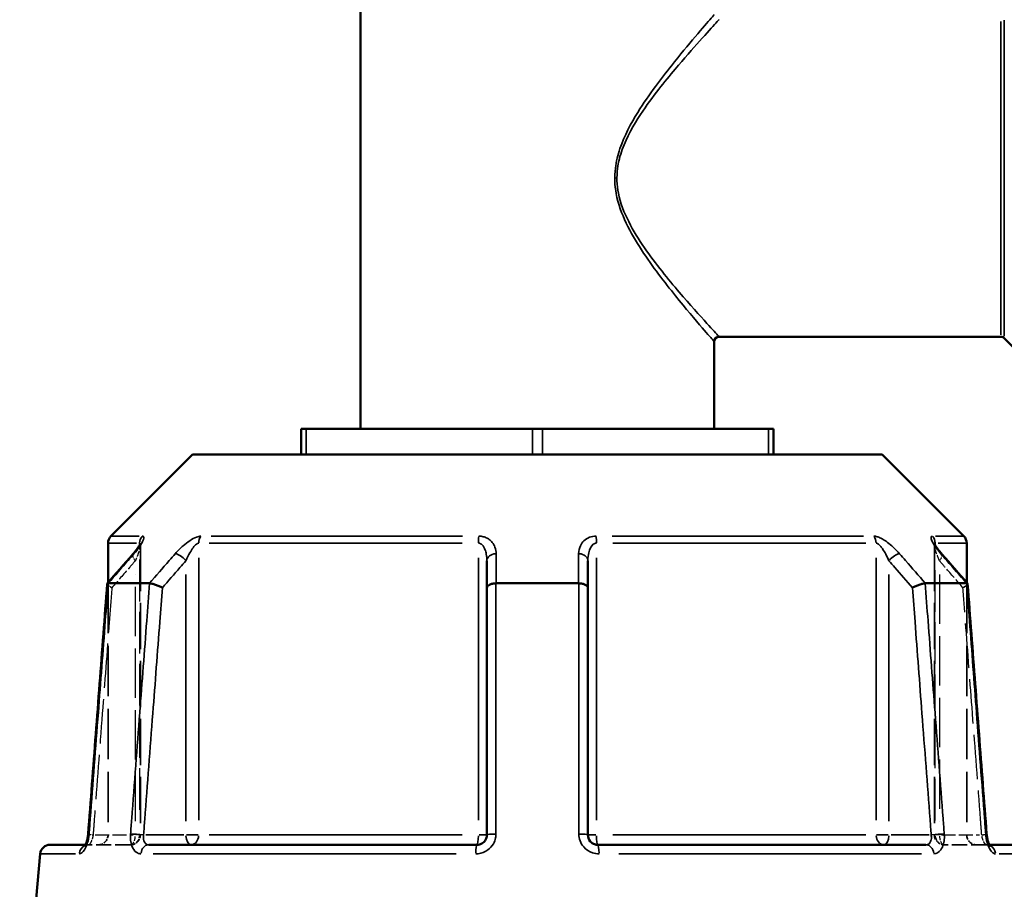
# Model space of a CAD drawing. Header units: millimetres. Extents: x 0 to 926, y 0 to 970.
# Tile 5 of 17: x 346 to 446, y 404 to 492. Entities that reach past the tile are written whole.
import ezdxf

# ---------------------------------------------------------------- set-up
doc = ezdxf.new("R2010")
doc.units = ezdxf.units.MM
doc.linetypes.add('DASHED', pattern=[0.2067, 0.1654, -0.0413])
for name, color, linetype, lineweight in [('Dimension (ANSI)', 7, 'Continuous', 25), ('Hidden (ANSI)', 7, 'DASHED', 35), ('Hidden Narrow (ANSI)', 7, 'DASHED', 25), ('Visible (ANSI)', 7, 'Continuous', 50), ('Visible Narrow (ANSI)', 7, 'Continuous', 35)]:
    doc.layers.add(name, color=color, linetype=linetype, lineweight=lineweight)
doc.styles.add('Note Text (ANSI)', font='tahoma.ttf')
doc.dimstyles.new('Default - mm (ANSI)', dxfattribs={"dimtxt": 3.048, "dimasz": 2.5, "dimexe": 3.175, "dimexo": 1.6002, "dimgap": 0.8, "dimtad": 0, "dimtoh": 1, "dimrnd": 1e-08, "dimzin": 4, "dimdsep": 46, "dimtxsty": 'Note Text (ANSI)', "dimcen": 0.09, "dimdle": 10, "dimclrd": 256, "dimclre": 256, "dimclrt": 256, "dimadec": 1, "dimazin": 1, "dimtfac": 1, "dimtofl": 0, "dimtmove": 0, "dimatfit": 3, "dimfxl": 1, "dimtolj": 1, "dimtzin": 4, "dimlwd": -1, "dimlwe": -1, "dimarcsym": 0})

# ---------------------------------------------------------------- blocks, each defined once
blk = doc.blocks.new('*D8')
at = {"layer": 'Defpoints', "color": 0, "transparency": 16777216}
for p in [(254.178, 532.053), (383.455, 532.053), (399.477, 242.079)]:
    blk.add_point(p, dxfattribs=at)
at = {"layer": 'Dimension (ANSI)', "transparency": 16777216}
for p, q in [((381.854, 532.053), (251.003, 532.053)), ((254.178, 529.553), (254.178, 424.047)), ((254.178, 244.579), (254.178, 410.11)), ((397.877, 242.079), (251.003, 242.079))]:
    blk.add_line(p, q, dxfattribs=at)
for points in [[(253.761, 529.553), (254.595, 529.553), (254.178, 532.053)], [(253.761, 244.579), (254.595, 244.579), (254.178, 242.079)]]:
    blk.add_solid(points, dxfattribs=at)
at = {"layer": 'Dimension (ANSI)', "transparency": 16777216, "insert": (252.584, 410.91), "char_height": 3.048, "attachment_point": 1, "rotation": 90, "style": 'Note Text (ANSI)'}
blk.add_mtext('\\A1;289.97', dxfattribs=at)

msp = doc.modelspace()

# ---------------------------------------------------------------- linework, layer by layer
at = {"layer": 'Hidden (ANSI)', "ltscale": 28.348015}
for p, q in [((358.661, 438.566), (358.661, 409.268)), ((438.848, 438.566), (438.848, 409.268))]:
    msp.add_line(p, q, dxfattribs=at)
at = {"layer": 'Hidden (ANSI)', "ltscale": 30.793913}
for p, q in [((355.405, 434.729), (355.405, 409.268)), ((442.105, 434.729), (442.105, 409.268))]:
    msp.add_line(p, q, dxfattribs=at)
at = {"layer": 'Hidden (ANSI)', "ltscale": 1.470216}
msp.add_line((353.123, 408.268), (353.417, 408.268), dxfattribs=at)
at = {"layer": 'Hidden (ANSI)', "ltscale": 9.334328}
for p, q in [((357.661, 408.268), (353.417, 408.268)), ((444.092, 408.268), (439.848, 408.268))]:
    msp.add_line(p, q, dxfattribs=at)
at = {"layer": 'Hidden (ANSI)', "ltscale": 1.47006}
msp.add_line((444.092, 408.268), (444.387, 408.268), dxfattribs=at)
at = {"layer": 'Hidden (ANSI)', "ltscale": 2.991791}
for centre, start, end in [((354.405, 409.268), 270, 0), ((357.661, 409.268), 270, 0), ((439.848, 409.268), 180, 270), ((443.105, 409.268), 180, 270)]:
    msp.add_arc(centre, 1, start, end, dxfattribs=at)
at = {"layer": 'Hidden (ANSI)', "ltscale": 8.016771}
for centre, major_axis, ratio, start_param, end_param in [((10156.152, -10784.727), (-349.646, 15834.666), 0.871333, 0.764063, 0.764329), ((-9486.845, -10932.144), (-352.645, -16042.718), 0.87131, 2.377179, 2.377441)]:
    msp.add_ellipse(centre, major_axis=major_axis, ratio=ratio, start_param=start_param, end_param=end_param, dxfattribs=at)
at = {"layer": 'Hidden (ANSI)', "ltscale": 4.578621}
msp.add_open_spline([(357.907, 437.606), (358.006, 437.72), (358.099, 437.833), (358.271, 438.051), (358.35, 438.156), (358.486, 438.353), (358.545, 438.445), (358.611, 438.561), (358.63, 438.596), (358.655, 438.647), (358.663, 438.666), (358.673, 438.689), (358.676, 438.696), (358.678, 438.703), (358.676, 438.699), (358.668, 438.661), (358.664, 438.636), (358.662, 438.588), (358.661, 438.577), (358.661, 438.566)], degree=3, knots=[0, 0, 0, 0, 0.0532636, 0.0532636, 0.1065273, 0.1065273, 0.1597909, 0.1597909, 0.1864227, 0.1864227, 0.2069394, 0.2069394, 0.2220218, 0.2220218, 0.2454412, 0.2454412, 0.2621344, 0.2621344, 0.2663181, 0.2663181, 0.2663181, 0.2663181], dxfattribs=at)
at = {"layer": 'Hidden (ANSI)', "ltscale": 0.735482}
msp.add_open_spline([(358.661, 438.566), (358.661, 438.609), (358.665, 438.638), (358.672, 438.68), (358.675, 438.691), (358.677, 438.699), (358.677, 438.7), (358.677, 438.7)], degree=3, knots=[0.07909903, 0.07909903, 0.07909903, 0.07909903, 0.09474523, 0.09474523, 0.11073774, 0.11073774, 0.11830044, 0.11830044, 0.11830044, 0.11830044], dxfattribs=at)
at = {"layer": 'Hidden (ANSI)', "ltscale": 4.578617}
msp.add_open_spline([(438.848, 438.566), (438.848, 438.609), (438.844, 438.638), (438.838, 438.68), (438.835, 438.691), (438.832, 438.703), (438.832, 438.701), (438.839, 438.682), (438.848, 438.661), (438.88, 438.594), (438.909, 438.54), (438.995, 438.396), (439.058, 438.301), (439.202, 438.099), (439.283, 437.992), (439.444, 437.792), (439.521, 437.699), (439.602, 437.606)], degree=3, knots=[0.079099, 0.079099, 0.079099, 0.079099, 0.0947452, 0.0947452, 0.1107377, 0.1107377, 0.1298416, 0.1298416, 0.1559652, 0.1559652, 0.1953205, 0.1953205, 0.2485839, 0.2485839, 0.3018473, 0.3018473, 0.345416, 0.345416, 0.345416, 0.345416], dxfattribs=at)
at = {"layer": 'Hidden (ANSI)', "ltscale": 0.735502}
msp.add_open_spline([(438.832, 438.7), (438.832, 438.701), (438.835, 438.694), (438.841, 438.661), (438.845, 438.636), (438.848, 438.588), (438.848, 438.577), (438.848, 438.566)], degree=3, knots=[0.22711666, 0.22711666, 0.22711666, 0.22711666, 0.24544118, 0.24544118, 0.26213437, 0.26213437, 0.26631814, 0.26631814, 0.26631814, 0.26631814], dxfattribs=at)
at = {"layer": 'Hidden (ANSI)', "ltscale": 2.089217}
for points, knots in [([(355.313, 434.609), (355.311, 434.586), (355.325, 434.557), (355.388, 434.482), (355.443, 434.434), (355.59, 434.331), (355.68, 434.276), (355.784, 434.22), (355.785, 434.219), (355.786, 434.218)], [-0.1095544, -0.1095544, -0.1095544, -0.1095544, -0.0779256, -0.0779256, -0.0392182, -0.0392182, 0, 0, 0.0004762, 0.0004762, 0.0004762, 0.0004762]), ([(441.723, 434.218), (441.724, 434.219), (441.726, 434.22), (441.829, 434.276), (441.92, 434.331), (442.066, 434.434), (442.121, 434.482), (442.184, 434.557), (442.198, 434.586), (442.196, 434.609)], [-0.1536783, -0.1536783, -0.1536783, -0.1536783, -0.1532032, -0.1532032, -0.1140763, -0.1140763, -0.0754589, -0.0754589, -0.0439038, -0.0439038, -0.0439038, -0.0439038])]:
    msp.add_open_spline(points, degree=3, knots=knots, dxfattribs=at)
at = {"layer": 'Hidden (ANSI)', "ltscale": 0.420625}
msp.add_open_spline([(353.28, 408.686), (353.293, 408.732), (353.304, 408.779), (353.32, 408.847), (353.324, 408.867), (353.328, 408.886)], degree=3, knots=[0.22725759, 0.22725759, 0.22725759, 0.22725759, 0.24742921, 0.24742921, 0.25543248, 0.25543248, 0.25543248, 0.25543248], dxfattribs=at)
at = {"layer": 'Hidden (ANSI)', "ltscale": 0.527502}
msp.add_open_spline([(353.361, 409.07), (353.368, 409.117), (353.374, 409.165), (353.384, 409.256), (353.388, 409.3), (353.392, 409.344)], degree=3, knots=[0.27967862, 0.27967862, 0.27967862, 0.27967862, 0.29808648, 0.29808648, 0.31481397, 0.31481397, 0.31481397, 0.31481397], dxfattribs=at)
at = {"layer": 'Hidden (ANSI)', "ltscale": 1.701024}
msp.add_open_spline([(353.044, 408.144), (353.044, 408.144), (353.044, 408.144), (353.044, 408.144), (353.053, 408.154), (353.1, 408.187), (353.138, 408.209), (353.252, 408.251), (353.331, 408.268), (353.417, 408.268)], degree=3, knots=[0.22729393, 0.22729393, 0.22729393, 0.22729393, 0.22772718, 0.22772718, 0.25682997, 0.25682997, 0.28516168, 0.28516168, 0.31481104, 0.31481104, 0.31481104, 0.31481104], dxfattribs=at)
at = {"layer": 'Hidden (ANSI)', "ltscale": 1.700917}
for points in [[(353.417, 408.268), (353.314, 408.268), (353.222, 408.243), (353.108, 408.194), (353.076, 408.171), (353.048, 408.149), (353.044, 408.144), (353.044, 408.144)], [(444.092, 408.268), (444.196, 408.268), (444.287, 408.243), (444.402, 408.194), (444.433, 408.171), (444.461, 408.149), (444.466, 408.144), (444.466, 408.144)]]:
    msp.add_open_spline(points, degree=3, knots=[0, 0, 0, 0, 0.03548795, 0.03548795, 0.06659065, 0.06659065, 0.08751627, 0.08751627, 0.08751627, 0.08751627], dxfattribs=at)
at = {"layer": 'Hidden (ANSI)', "ltscale": 0.402963}
msp.add_open_spline([(353.074, 408.184), (353.075, 408.186), (353.076, 408.187), (353.09, 408.209), (353.106, 408.235), (353.123, 408.268)], degree=3, knots=[0.1229755, 0.1229755, 0.1229755, 0.1229755, 0.12462258, 0.12462258, 0.15044821, 0.15044821, 0.15044821, 0.15044821], dxfattribs=at)
at = {"layer": 'Hidden (ANSI)', "ltscale": 2.63652}
msp.add_open_spline([(444.387, 408.268), (444.406, 408.231), (444.424, 408.202), (444.454, 408.156), (444.466, 408.144), (444.465, 408.144), (444.456, 408.154), (444.409, 408.187), (444.372, 408.209), (444.258, 408.251), (444.179, 408.268), (444.092, 408.268)], degree=3, knots=[0.1643631, 0.1643631, 0.1643631, 0.1643631, 0.1934363, 0.1934363, 0.2277272, 0.2277272, 0.25683, 0.25683, 0.2851617, 0.2851617, 0.314811, 0.314811, 0.314811, 0.314811], dxfattribs=at)
at = {"layer": 'Hidden Narrow (ANSI)', "ltscale": 0.388085}
msp.add_line((406.773, 475.561), (406.576, 475.561), dxfattribs=at)
at = {"layer": 'Hidden Narrow (ANSI)', "ltscale": 25.473957}
msp.add_line((358.588, 437.058), (358.588, 410.731), dxfattribs=at)
at = {"layer": 'Hidden Narrow (ANSI)', "ltscale": 25.473923}
msp.add_line((438.921, 410.731), (438.921, 437.058), dxfattribs=at)
at = {"layer": 'Hidden Narrow (ANSI)', "ltscale": 30.13257}
for p, q in [((358.161, 410.652), (358.161, 435.566)), ((439.348, 435.566), (439.348, 410.652))]:
    msp.add_line(p, q, dxfattribs=at)
at = {"layer": 'Hidden Narrow (ANSI)', "ltscale": 8.457208}
for p, q in [((354.102, 409.268), (357.948, 409.268)), ((439.561, 409.268), (443.407, 409.268))]:
    msp.add_line(p, q, dxfattribs=at)
at = {"layer": 'Hidden Narrow (ANSI)', "ltscale": 1.795034}
for p, q in [((358.66, 409.268), (358.206, 409.268)), ((439.303, 409.268), (438.849, 409.268))]:
    msp.add_line(p, q, dxfattribs=at)
at = {"layer": 'Hidden Narrow (ANSI)', "ltscale": 2.029475}
for centre, major_axis, start_param, end_param in [((358.661, 436.95), (-0.755, 0.656), 0.059198, 1.124761), ((438.848, 436.95), (0.755, 0.656), 5.158424, 6.223987)]:
    msp.add_ellipse(centre, major_axis=major_axis, ratio=0.354319, start_param=start_param, end_param=end_param, dxfattribs=at)
at = {"layer": 'Hidden Narrow (ANSI)', "ltscale": 1.797881}
for centre, major_axis, start_param, end_param in [((354.389, 409.268), (-0.997, 0.076), 0.052443, 0.996415), ((443.12, 409.268), (0.997, 0.076), 5.28677, 6.230742)]:
    msp.add_ellipse(centre, major_axis=major_axis, ratio=0.04373, start_param=start_param, end_param=end_param, dxfattribs=at)
at = {"layer": 'Hidden Narrow (ANSI)', "ltscale": 2.692601}
for centre, ratio, start_param, end_param in [((357.661, 409.268), 0.5, 0.07854, 1.492257), ((357.661, 409.268), 0.926566, 0.07854, 1.492257), ((439.848, 409.268), 0.926566, 4.790929, 6.204645), ((439.848, 409.268), 0.5, 4.790929, 6.204645)]:
    msp.add_ellipse(centre, major_axis=(0, -1), ratio=ratio, start_param=start_param, end_param=end_param, dxfattribs=at)
at = {"layer": 'Hidden Narrow (ANSI)', "ltscale": 0.633739}
msp.add_ellipse((353.417, 407.268), major_axis=(0, 1), ratio=0.921327, start_param=0.018488, end_param=0.351264, dxfattribs=at)
at = {"layer": 'Hidden Narrow (ANSI)', "ltscale": 0.633677}
msp.add_ellipse((444.092, 407.268), major_axis=(0, 1), ratio=0.921327, start_param=5.931955, end_param=6.2647, dxfattribs=at)
at = {"layer": 'Hidden Narrow (ANSI)', "ltscale": 3.591758}
msp.add_open_spline([(358.654, 438.646), (358.657, 438.634), (358.659, 438.621), (358.665, 438.547), (358.658, 438.467), (358.628, 438.29), (358.605, 438.194), (358.537, 437.94), (358.483, 437.774), (358.346, 437.391), (358.258, 437.171), (358.161, 436.95)], degree=3, knots=[0.0537364, 0.0537364, 0.0537364, 0.0537364, 0.0672144, 0.0672144, 0.1229221, 0.1229221, 0.1744041, 0.1744041, 0.2513157, 0.2513157, 0.345416, 0.345416, 0.345416, 0.345416], dxfattribs=at)
at = {"layer": 'Hidden Narrow (ANSI)', "ltscale": 3.592147}
msp.add_open_spline([(439.348, 436.95), (439.228, 437.226), (439.121, 437.5), (438.914, 438.113), (438.832, 438.447), (438.851, 438.627), (438.853, 438.637), (438.855, 438.646)], degree=3, knots=[0, 0, 0, 0, 0.1173418, 0.1173418, 0.2810905, 0.2810905, 0.2916805, 0.2916805, 0.2916805, 0.2916805], dxfattribs=at)
at = {"layer": 'Hidden Narrow (ANSI)', "ltscale": 6.635457}
for points, knots in [([(358.161, 436.95), (357.961, 436.719), (357.76, 436.489), (357.56, 436.258), (356.969, 435.578), (356.377, 434.898), (355.786, 434.218)], [1.6621297, 1.6621297, 1.6621297, 1.6621297, 1.760165, 1.760165, 1.760165, 2.0492172, 2.0492172, 2.0492172, 2.0492172]), ([(441.723, 434.218), (441.132, 434.898), (440.541, 435.578), (439.949, 436.258), (439.749, 436.489), (439.548, 436.719), (439.348, 436.95)], [2.571676, 2.571676, 2.571676, 2.571676, 2.8607281, 2.8607281, 2.8607281, 2.9587634, 2.9587634, 2.9587634, 2.9587634])]:
    msp.add_open_spline(points, degree=3, knots=knots, dxfattribs=at)
at = {"layer": 'Hidden Narrow (ANSI)', "ltscale": 27.263716}
for points, knots in [([(355.786, 434.218), (355.699, 433.076), (355.613, 431.934), (355.291, 427.708), (355.056, 424.623), (354.822, 421.539), (354.55, 417.966), (354.279, 414.394), (353.968, 410.304), (353.928, 409.786), (353.889, 409.268)], [0.585043, 0.585043, 0.585043, 0.585043, 0.928955, 0.928955, 1.85791, 1.85791, 1.85791, 2.933669, 2.933669, 3.08967, 3.08967, 3.08967, 3.08967]), ([(443.62, 409.268), (443.581, 409.786), (443.542, 410.304), (443.231, 414.394), (442.959, 417.966), (442.687, 421.539), (442.453, 424.623), (442.218, 427.708), (441.897, 431.934), (441.81, 433.076), (441.723, 434.218)], [1.204615, 1.204615, 1.204615, 1.204615, 1.360616, 1.360616, 2.436375, 2.436375, 2.436375, 3.36533, 3.36533, 3.709242, 3.709242, 3.709242, 3.709242])]:
    msp.add_open_spline(points, degree=3, knots=knots, dxfattribs=at)
at = {"layer": 'Hidden Narrow (ANSI)', "ltscale": 2.712011}
msp.add_open_spline([(353.889, 409.268), (353.879, 409.202), (353.866, 409.136), (353.829, 408.967), (353.8, 408.866), (353.726, 408.654), (353.678, 408.548), (353.554, 408.338), (353.478, 408.268), (353.417, 408.268)], degree=3, knots=[0, 0, 0, 0, 0.0398263, 0.0398263, 0.1035483, 0.1035483, 0.1863869, 0.1863869, 0.314811, 0.314811, 0.314811, 0.314811], dxfattribs=at)
at = {"layer": 'Hidden Narrow (ANSI)', "ltscale": 2.712193}
msp.add_open_spline([(444.092, 408.268), (444.069, 408.268), (444.044, 408.278), (443.975, 408.328), (443.929, 408.384), (443.823, 408.56), (443.765, 408.695), (443.676, 408.979), (443.642, 409.124), (443.62, 409.268)], degree=3, knots=[0, 0, 0, 0, 0.0486765, 0.0486765, 0.1265588, 0.1265588, 0.2278058, 0.2278058, 0.314814, 0.314814, 0.314814, 0.314814], dxfattribs=at)
at = {"layer": 'Visible (ANSI)'}
for p, q in [((380.905, 500.853), (380.905, 450.268)), ((445.548, 459.561), (417.105, 459.561)), ((445.901, 459.414), (455.208, 450.107)), ((416.605, 459.061), (416.605, 450.268)), ((374.904, 450.268), (375.404, 450.268)), ((374.904, 450.268), (374.904, 447.668)), ((375.404, 450.268), (398.255, 450.268)), ((398.255, 450.268), (399.255, 450.268)), ((399.255, 450.268), (422.105, 450.268)), ((422.105, 450.268), (422.605, 450.268)), ((422.605, 447.668), (422.605, 450.268)), ((363.939, 447.668), (355.698, 439.426)), ((363.939, 447.668), (433.57, 447.668)), ((433.57, 447.668), (441.812, 439.426)), ((355.405, 438.719), (355.405, 434.729)), ((442.105, 438.719), (442.105, 434.729)), ((393.655, 436.95), (393.655, 434.218)), ((403.855, 434.218), (403.855, 436.95)), ((355.422, 434.668), (359.583, 434.668)), ((394.593, 434.668), (402.916, 434.668)), ((437.926, 434.668), (442.088, 434.668)), ((393.655, 434.218), (393.655, 409.268)), ((403.855, 409.268), (403.855, 434.218)), ((349.546, 408.268), (353.123, 408.268)), ((359.517, 408.268), (392.655, 408.268)), ((404.855, 408.268), (437.992, 408.268)), ((444.387, 408.268), (447.963, 408.268)), ((348.55, 407.355), (347.755, 398.268))]:
    msp.add_line(p, q, dxfattribs=at)
for centre, radius, start, end in [((417.105, 459.061), 0.5, 90, 180), ((445.548, 459.061), 0.5, 45, 90), ((356.405, 438.719), 1, 135, 180), ((441.105, 438.719), 1, 0, 45), ((349.546, 407.268), 1, 90, 175)]:
    msp.add_arc(centre, radius, start, end, dxfattribs=at)
for centre, major_axis, ratio, start_param, end_param in [((10284.354, -10932.144), (352.645, -16042.718), 0.87131, 3.905744, 3.906007), ((-9358.642, -10784.727), (349.646, 15834.666), 0.871333, 5.518856, 5.519122)]:
    msp.add_ellipse(centre, major_axis=major_axis, ratio=ratio, start_param=start_param, end_param=end_param, dxfattribs=at)
for points, knots in [([(358.677, 438.7), (358.677, 438.7), (358.676, 438.698), (358.67, 438.682), (358.662, 438.661), (358.629, 438.594), (358.6, 438.54), (358.514, 438.396), (358.452, 438.301), (358.308, 438.099), (358.226, 437.992), (358.065, 437.792), (357.988, 437.699), (357.907, 437.606)], [0.1183004, 0.1183004, 0.1183004, 0.1183004, 0.1298416, 0.1298416, 0.1559652, 0.1559652, 0.1953205, 0.1953205, 0.2485839, 0.2485839, 0.3018473, 0.3018473, 0.345416, 0.345416, 0.345416, 0.345416]), ([(439.602, 437.606), (439.503, 437.72), (439.41, 437.833), (439.238, 438.051), (439.16, 438.156), (439.023, 438.353), (438.965, 438.445), (438.898, 438.561), (438.88, 438.596), (438.854, 438.647), (438.846, 438.666), (438.836, 438.689), (438.834, 438.696), (438.832, 438.7), (438.832, 438.7), (438.832, 438.7)], [0, 0, 0, 0, 0.0532636, 0.0532636, 0.1065273, 0.1065273, 0.1597909, 0.1597909, 0.1864227, 0.1864227, 0.2069394, 0.2069394, 0.2220218, 0.2220218, 0.2271167, 0.2271167, 0.2271167, 0.2271167]), ([(355.313, 434.609), (355.185, 432.925), (355.057, 431.241), (354.801, 427.872), (354.673, 426.188), (354.416, 422.819), (354.288, 421.134), (354.032, 417.766), (353.904, 416.081), (353.648, 412.713), (353.52, 411.028), (353.392, 409.344)], [0.553415, 0.553415, 0.553415, 0.553415, 1.060666, 1.060666, 1.567917, 1.567917, 2.075168, 2.075168, 2.582419, 2.582419, 3.08967, 3.08967, 3.08967, 3.08967]), ([(355.411, 434.668), (355.358, 434.663), (355.327, 434.648), (355.315, 434.619), (355.313, 434.614), (355.313, 434.609)], [-0.15356055, -0.15356055, -0.15356055, -0.15356055, -0.11651575, -0.11651575, -0.10955435, -0.10955435, -0.10955435, -0.10955435]), ([(360.886, 434.218), (360.885, 434.219), (360.884, 434.22), (360.78, 434.276), (360.666, 434.331), (360.43, 434.434), (360.309, 434.482), (360.072, 434.564), (359.958, 434.599), (359.755, 434.648), (359.668, 434.663), (359.598, 434.668)], [-0.1536783, -0.1536783, -0.1536783, -0.1536783, -0.1532031, -0.1532031, -0.1140763, -0.1140763, -0.0754589, -0.0754589, -0.0369586, -0.0369586, 0, 0, 0, 0]), ([(394.567, 434.668), (394.445, 434.663), (394.326, 434.648), (394.103, 434.599), (394.001, 434.564), (393.833, 434.482), (393.768, 434.434), (393.678, 434.331), (393.655, 434.276), (393.655, 434.22), (393.655, 434.219), (393.655, 434.218)], [-0.1535604, -0.1535604, -0.1535604, -0.1535604, -0.1165157, -0.1165157, -0.0779257, -0.0779257, -0.0392181, -0.0392181, 0, 0, 0.0004764, 0.0004764, 0.0004764, 0.0004764]), ([(403.855, 434.218), (403.855, 434.219), (403.855, 434.22), (403.854, 434.276), (403.831, 434.331), (403.741, 434.434), (403.676, 434.482), (403.508, 434.564), (403.407, 434.599), (403.183, 434.648), (403.065, 434.663), (402.942, 434.668)], [-0.1536783, -0.1536783, -0.1536783, -0.1536783, -0.153203, -0.153203, -0.1140762, -0.1140762, -0.0754587, -0.0754587, -0.0369585, -0.0369585, 0, 0, 0, 0]), ([(437.911, 434.668), (437.841, 434.663), (437.754, 434.648), (437.551, 434.599), (437.437, 434.564), (437.2, 434.482), (437.079, 434.434), (436.843, 434.331), (436.73, 434.276), (436.626, 434.22), (436.624, 434.219), (436.623, 434.218)], [-0.1535605, -0.1535605, -0.1535605, -0.1535605, -0.1165157, -0.1165157, -0.0779256, -0.0779256, -0.0392181, -0.0392181, 0, 0, 0.0004763, 0.0004763, 0.0004763, 0.0004763]), ([(442.196, 434.609), (442.196, 434.614), (442.195, 434.619), (442.183, 434.648), (442.151, 434.663), (442.099, 434.668)], [-0.04390378, -0.04390378, -0.04390378, -0.04390378, -0.03695858, -0.03695858, 0, 0, 0, 0]), ([(444.118, 409.344), (443.99, 411.028), (443.861, 412.713), (443.605, 416.081), (443.477, 417.766), (443.221, 421.134), (443.093, 422.819), (442.837, 426.188), (442.709, 427.872), (442.452, 431.241), (442.324, 432.925), (442.196, 434.609)], [1.204615, 1.204615, 1.204615, 1.204615, 1.711866, 1.711866, 2.219117, 2.219117, 2.726368, 2.726368, 3.233619, 3.233619, 3.74087, 3.74087, 3.74087, 3.74087]), ([(353.392, 409.344), (353.381, 409.207), (353.363, 409.069), (353.314, 408.809), (353.283, 408.688), (353.217, 408.479), (353.182, 408.391), (353.12, 408.259), (353.092, 408.211), (353.055, 408.156), (353.044, 408.144), (353.044, 408.144)], [0, 0, 0, 0, 0.0524687, 0.0524687, 0.1038572, 0.1038572, 0.1517375, 0.1517375, 0.1934363, 0.1934363, 0.2272939, 0.2272939, 0.2272939, 0.2272939]), ([(353.123, 408.268), (353.129, 408.28), (353.135, 408.292), (353.169, 408.363), (353.199, 408.435), (353.246, 408.569), (353.264, 408.626), (353.28, 408.686)], [0.15044821, 0.15044821, 0.15044821, 0.15044821, 0.15950627, 0.15950627, 0.20062077, 0.20062077, 0.22725759, 0.22725759, 0.22725759, 0.22725759]), ([(393.655, 409.268), (393.655, 409.202), (393.648, 409.137), (393.615, 408.969), (393.578, 408.869), (393.458, 408.658), (393.366, 408.552), (393.114, 408.362), (392.943, 408.294), (392.729, 408.27), (392.692, 408.268), (392.655, 408.268)], [0, 0, 0, 0, 0.0395748, 0.0395748, 0.1028944, 0.1028944, 0.1852099, 0.1852099, 0.2922201, 0.2922201, 0.3148111, 0.3148111, 0.3148111, 0.3148111]), ([(404.855, 408.268), (404.745, 408.268), (404.634, 408.286), (404.362, 408.38), (404.21, 408.483), (403.941, 408.797), (403.855, 409.033), (403.855, 409.268)], [0, 0, 0, 0, 0.066534, 0.066534, 0.1729885, 0.1729885, 0.3148129, 0.3148129, 0.3148129, 0.3148129]), ([(444.118, 409.344), (444.128, 409.207), (444.146, 409.069), (444.196, 408.809), (444.226, 408.688), (444.293, 408.479), (444.328, 408.391), (444.37, 408.301), (444.378, 408.284), (444.387, 408.268)], [0, 0, 0, 0, 0.0524687, 0.0524687, 0.1038572, 0.1038572, 0.1517375, 0.1517375, 0.1643631, 0.1643631, 0.1643631, 0.1643631]), ([(444.466, 408.144), (444.466, 408.144), (444.465, 408.144), (444.46, 408.15), (444.448, 408.165), (444.415, 408.216), (444.392, 408.255), (444.34, 408.363), (444.31, 408.435), (444.249, 408.609), (444.219, 408.715), (444.167, 408.95), (444.145, 409.08), (444.125, 409.256), (444.121, 409.3), (444.118, 409.344)], [0.0875163, 0.0875163, 0.0875163, 0.0875163, 0.0946431, 0.0946431, 0.1246226, 0.1246226, 0.1595063, 0.1595063, 0.2006208, 0.2006208, 0.2474292, 0.2474292, 0.2980865, 0.2980865, 0.314814, 0.314814, 0.314814, 0.314814]), ([(353.044, 408.144), (353.044, 408.144), (353.044, 408.144), (353.049, 408.15), (353.06, 408.163), (353.074, 408.184)], [0.08751627, 0.08751627, 0.08751627, 0.08751627, 0.09464308, 0.09464308, 0.1229755, 0.1229755, 0.1229755, 0.1229755])]:
    msp.add_open_spline(points, degree=3, knots=knots, dxfattribs=at)
for points in [[(355.411, 434.668), (355.414, 434.668), (355.418, 434.668), (355.422, 434.668)], [(359.583, 434.668), (359.588, 434.668), (359.593, 434.668), (359.598, 434.668)], [(394.567, 434.668), (394.576, 434.668), (394.585, 434.668), (394.593, 434.668)], [(402.916, 434.668), (402.925, 434.668), (402.933, 434.668), (402.942, 434.668)], [(437.911, 434.668), (437.916, 434.668), (437.921, 434.668), (437.926, 434.668)], [(442.088, 434.668), (442.091, 434.668), (442.095, 434.668), (442.099, 434.668)], [(353.328, 408.886), (353.34, 408.946), (353.351, 409.007), (353.361, 409.07)]]:
    msp.add_open_spline(points, degree=3, dxfattribs=at)
at = {"layer": 'Visible Narrow (ANSI)'}
for p, q in [((445.548, 459.758), (445.548, 491.364)), ((445.901, 491.508), (445.901, 459.613)), ((375.404, 447.798), (375.404, 450.138)), ((398.255, 450.138), (398.255, 447.798)), ((399.255, 447.798), (399.255, 450.138)), ((422.105, 450.138), (422.105, 447.798)), ((358.281, 438.719), (355.413, 438.719)), ((355.706, 439.426), (358.555, 439.426)), ((358.588, 438.709), (358.588, 438.531)), ((391.141, 438.719), (365.603, 438.719)), ((365.827, 439.426), (391.193, 439.426)), ((406.317, 439.426), (431.683, 439.426)), ((431.907, 438.719), (406.368, 438.719)), ((438.921, 438.531), (438.921, 438.709)), ((438.955, 439.426), (441.804, 439.426)), ((442.097, 438.719), (439.228, 438.719)), ((364.551, 410.741), (364.551, 437.247)), ((392.792, 437.247), (392.792, 410.741)), ((404.717, 410.741), (404.717, 437.247)), ((432.959, 437.247), (432.959, 410.741)), ((363.261, 435.566), (363.261, 410.652)), ((434.248, 410.652), (434.248, 435.566)), ((363.048, 409.268), (359.202, 409.268)), ((364.505, 409.268), (363.325, 409.268)), ((365.603, 409.268), (391.141, 409.268)), ((393.652, 409.268), (392.863, 409.268)), ((404.647, 409.268), (403.857, 409.268)), ((406.368, 409.268), (431.907, 409.268)), ((434.185, 409.268), (433.005, 409.268)), ((438.307, 409.268), (434.461, 409.268)), ((352.119, 407.355), (348.56, 407.355)), ((390.547, 407.355), (359.964, 407.355)), ((437.545, 407.355), (406.962, 407.355)), ((448.95, 407.355), (445.39, 407.355))]:
    msp.add_line(p, q, dxfattribs=at)
for centre, major_axis, ratio, start_param, end_param in [((359.515, 438.719), (0, 1), 0.926566, 0.824668, 1.531526), ((365.34, 438.719), (0, -1), 0.789023, 3.966261, 4.673119), ((392.93, 438.719), (0, 1), 0.137542, 0.824668, 1.531526), ((404.58, 438.719), (0, -1), 0.137542, 1.610066, 2.316925), ((432.17, 438.719), (0, 1), 0.789023, 4.751659, 5.458517), ((437.995, 438.719), (0, -1), 0.926566, 1.610066, 2.316925), ((358.661, 436.95), (-0.755, 0.656), 0.354319, 5.978161, 6.267131), ((362.761, 436.95), (-0.755, 0.656), 0.354319, 4.400804, 5.755338), ((394.655, 436.95), (-1, 0), 0.708638, 4.853399, 6.207933), ((402.855, 436.95), (1, 0), 0.708638, 0.075252, 1.429786), ((434.748, 436.95), (-0.755, -0.656), 0.354319, 3.66944, 5.023974), ((438.848, 436.95), (0.755, 0.656), 0.354319, 0.016054, 0.305024), ((354.389, 409.268), (-0.997, 0.076), 0.04373, 5.866569, 6.261258), ((358.489, 409.268), (0.997, -0.076), 0.04373, 1.123229, 2.46189), ((363.761, 409.268), (0, -1), 0.5, 4.790929, 6.204645), ((363.761, 409.268), (0, -1), 0.789023, 0.07854, 1.492257), ((392.655, 409.268), (0, -1), 0.137542, 0.07854, 1.492257), ((394.655, 409.268), (-1, 0), 0.08746, 4.870153, 6.208815), ((402.855, 409.268), (1, 0), 0.08746, 0.07437, 1.413032), ((404.855, 409.268), (0, -1), 0.137542, 4.790929, 6.204645), ((433.748, 409.268), (0, -1), 0.789023, 4.790929, 6.204645), ((433.748, 409.268), (0, -1), 0.5, 0.07854, 1.492257), ((439.02, 409.268), (0.997, 0.076), 0.04373, 0.679702, 2.018364), ((443.12, 409.268), (0.997, 0.076), 0.04373, 0.021927, 0.416616), ((353.417, 407.268), (0, 1), 0.921327, 0.425441, 1.427841), ((359.517, 407.268), (0, 1), 0.797365, 0.074176, 1.409353), ((392.655, 407.268), (0, 1), 0.123962, 0.074176, 1.409353), ((404.855, 407.268), (0, 1), 0.123962, 4.873832, 6.209009), ((437.992, 407.268), (0, 1), 0.797365, 4.873832, 6.209009), ((444.092, 407.268), (0, 1), 0.921327, 4.855346, 5.857779)]:
    msp.add_ellipse(centre, major_axis=major_axis, ratio=ratio, start_param=start_param, end_param=end_param, dxfattribs=at)
for points, knots in [([(416.602, 492.058), (416.601, 492.057), (416.495, 491.936), (415.961, 491.322), (415.392, 490.667), (413.986, 489.008), (413.159, 488.019), (411.758, 486.255), (411.217, 485.555), (410.07, 483.995), (409.464, 483.126), (408.193, 481.077), (407.535, 479.867), (406.871, 477.905), (406.707, 477.24), (406.524, 475.712), (406.556, 474.844), (406.904, 472.96), (407.276, 471.966), (408.179, 470.075), (408.714, 469.177), (410.396, 466.595), (411.602, 465.047), (413.744, 462.388), (414.699, 461.266), (415.969, 459.787), (416.368, 459.331), (416.578, 459.091), (416.603, 459.062), (416.602, 459.063)], [-8.052189, -8.052189, -8.052189, -8.052189, -7.721308, -7.721308, -7.200507, -7.200507, -6.695816, -6.695816, -6.396049, -6.396049, -6.063276, -6.063276, -5.65846, -5.65846, -5.463231, -5.463231, -5.219553, -5.219553, -4.915144, -4.915144, -4.600848, -4.600848, -3.9604, -3.9604, -3.344084, -3.344084, -2.847427, -2.847427, -2.684036, -2.684036, -2.684036, -2.684036]), ([(417.102, 459.563), (417.103, 459.562), (417.078, 459.59), (416.862, 459.823), (416.452, 460.265), (415.146, 461.699), (414.164, 462.787), (411.962, 465.366), (410.722, 466.866), (408.993, 469.371), (408.443, 470.242), (407.515, 472.075), (407.132, 473.039), (406.774, 474.866), (406.741, 475.707), (406.93, 477.189), (407.098, 477.834), (407.781, 479.736), (408.458, 480.91), (409.763, 482.896), (410.387, 483.739), (411.566, 485.252), (412.122, 485.931), (413.563, 487.641), (414.412, 488.601), (415.858, 490.21), (416.443, 490.845), (416.992, 491.44), (417.101, 491.557), (417.102, 491.558)], [2.684036, 2.684036, 2.684036, 2.684036, 2.847427, 2.847427, 3.344084, 3.344084, 3.9604, 3.9604, 4.600848, 4.600848, 4.915144, 4.915144, 5.219553, 5.219553, 5.463231, 5.463231, 5.65846, 5.65846, 6.063276, 6.063276, 6.396049, 6.396049, 6.695816, 6.695816, 7.200507, 7.200507, 7.721308, 7.721308, 8.052189, 8.052189, 8.052189, 8.052189]), ([(358.019, 437.657), (358.211, 437.878), (358.387, 438.098), (358.66, 438.481), (358.767, 438.647), (358.903, 438.901), (358.946, 438.997), (359.005, 439.174), (359.018, 439.254), (358.999, 439.358), (358.978, 439.391), (358.92, 439.421), (358.892, 439.426), (358.859, 439.426)], [-0.345416, -0.345416, -0.345416, -0.345416, -0.2513157, -0.2513157, -0.1744041, -0.1744041, -0.1229221, -0.1229221, -0.0672144, -0.0672144, -0.0258517, -0.0258517, 0, 0, 0, 0]), ([(358.588, 438.719), (358.604, 438.719), (358.618, 438.713), (358.64, 438.69), (358.649, 438.671), (358.654, 438.646)], [0, 0, 0, 0, 0.02585168, 0.02585168, 0.05373644, 0.05373644, 0.05373644, 0.05373644]), ([(364.782, 439.426), (364.651, 439.426), (364.495, 439.391), (363.89, 439.161), (363.41, 438.824), (362.697, 438.207), (362.425, 437.933), (362.185, 437.657)], [-0.3454168, -0.3454168, -0.3454168, -0.3454168, -0.2827888, -0.2827888, -0.1173418, -0.1173418, 0, 0, 0, 0]), ([(363.261, 436.95), (363.382, 437.226), (363.517, 437.5), (363.872, 438.117), (364.11, 438.454), (364.409, 438.684), (364.486, 438.719), (364.551, 438.719)], [0, 0, 0, 0, 0.1173418, 0.1173418, 0.2827888, 0.2827888, 0.3454168, 0.3454168, 0.3454168, 0.3454168]), ([(392.792, 438.719), (392.835, 438.719), (392.877, 438.713), (392.984, 438.684), (393.047, 438.651), (393.184, 438.547), (393.254, 438.467), (393.371, 438.29), (393.418, 438.195), (393.52, 437.942), (393.565, 437.777), (393.636, 437.393), (393.655, 437.172), (393.655, 436.95)], [0, 0, 0, 0, 0.0258517, 0.0258517, 0.0672144, 0.0672144, 0.1230504, 0.1230504, 0.1741557, 0.1741557, 0.2508172, 0.2508172, 0.3454158, 0.3454158, 0.3454158, 0.3454158]), ([(394.589, 437.657), (394.589, 437.88), (394.551, 438.101), (394.406, 438.484), (394.314, 438.649), (394.107, 438.902), (394.009, 438.997), (393.773, 439.174), (393.63, 439.254), (393.351, 439.358), (393.223, 439.391), (393.005, 439.421), (392.919, 439.426), (392.833, 439.426)], [-0.3454158, -0.3454158, -0.3454158, -0.3454158, -0.2508172, -0.2508172, -0.1741557, -0.1741557, -0.1230504, -0.1230504, -0.0672144, -0.0672144, -0.0258517, -0.0258517, 0, 0, 0, 0]), ([(404.677, 439.426), (404.445, 439.426), (404.219, 439.383), (403.57, 439.133), (403.272, 438.809), (402.979, 438.207), (402.921, 437.933), (402.92, 437.657)], [-0.3454164, -0.3454164, -0.3454164, -0.3454164, -0.2762086, -0.2762086, -0.1173418, -0.1173418, 0, 0, 0, 0]), ([(403.855, 436.95), (403.855, 437.226), (403.883, 437.5), (404.027, 438.102), (404.173, 438.426), (404.492, 438.676), (404.603, 438.719), (404.717, 438.719)], [0, 0, 0, 0, 0.1173418, 0.1173418, 0.2762086, 0.2762086, 0.3454164, 0.3454164, 0.3454164, 0.3454164]), ([(435.325, 437.657), (435.132, 437.878), (434.92, 438.098), (434.503, 438.48), (434.304, 438.647), (433.959, 438.901), (433.818, 438.997), (433.521, 439.174), (433.366, 439.254), (433.107, 439.358), (433, 439.391), (432.84, 439.421), (432.782, 439.426), (432.728, 439.426)], [-0.345416, -0.345416, -0.345416, -0.345416, -0.2514166, -0.2514166, -0.1744529, -0.1744529, -0.1228891, -0.1228891, -0.0672144, -0.0672144, -0.0258517, -0.0258517, 0, 0, 0, 0]), ([(432.959, 438.719), (432.985, 438.719), (433.014, 438.713), (433.093, 438.684), (433.146, 438.651), (433.274, 438.547), (433.351, 438.467), (433.498, 438.29), (433.568, 438.194), (433.739, 437.94), (433.838, 437.773), (434.046, 437.391), (434.152, 437.171), (434.248, 436.95)], [0, 0, 0, 0, 0.0258517, 0.0258517, 0.0672144, 0.0672144, 0.1228891, 0.1228891, 0.1744529, 0.1744529, 0.2514166, 0.2514166, 0.345416, 0.345416, 0.345416, 0.345416]), ([(438.65, 439.426), (438.568, 439.426), (438.519, 439.389), (438.465, 439.154), (438.627, 438.82), (439.037, 438.207), (439.251, 437.933), (439.49, 437.657)], [-0.3454168, -0.3454168, -0.3454168, -0.3454168, -0.2810905, -0.2810905, -0.1173418, -0.1173418, 0, 0, 0, 0]), ([(355.422, 434.668), (356.087, 435.434), (356.752, 436.2), (357.418, 436.965), (357.618, 437.196), (357.819, 437.426), (358.019, 437.657)], [-2.085684, -2.085684, -2.085684, -2.085684, -1.760165, -1.760165, -1.760165, -1.6621297, -1.6621297, -1.6621297, -1.6621297]), ([(362.185, 437.657), (361.984, 437.426), (361.783, 437.196), (361.582, 436.965), (360.916, 436.2), (360.249, 435.434), (359.583, 434.668)], [-2.7126942, -2.7126942, -2.7126942, -2.7126942, -2.6146246, -2.6146246, -2.6146246, -2.28914, -2.28914, -2.28914, -2.28914]), ([(394.593, 434.668), (394.592, 435.434), (394.591, 436.2), (394.59, 436.965), (394.59, 437.196), (394.589, 437.426), (394.589, 437.657)], [-2.0856839, -2.0856839, -2.0856839, -2.0856839, -1.7601612, -1.7601612, -1.7601612, -1.6621297, -1.6621297, -1.6621297, -1.6621297]), ([(402.92, 437.657), (402.92, 437.426), (402.92, 437.196), (402.919, 436.965), (402.918, 436.2), (402.917, 435.434), (402.916, 434.668)], [-0.9791356, -0.9791356, -0.9791356, -0.9791356, -0.8811041, -0.8811041, -0.8811041, -0.5555814, -0.5555814, -0.5555814, -0.5555814]), ([(437.926, 434.668), (437.26, 435.434), (436.594, 436.2), (435.927, 436.965), (435.726, 437.196), (435.526, 437.426), (435.325, 437.657)], [-2.085684, -2.085684, -2.085684, -2.085684, -1.7601993, -1.7601993, -1.7601993, -1.6621297, -1.6621297, -1.6621297, -1.6621297]), ([(439.49, 437.657), (439.691, 437.426), (439.891, 437.196), (440.092, 436.965), (440.757, 436.2), (441.422, 435.434), (442.088, 434.668)], [-2.9587634, -2.9587634, -2.9587634, -2.9587634, -2.8607281, -2.8607281, -2.8607281, -2.5352092, -2.5352092, -2.5352092, -2.5352092]), ([(360.886, 434.218), (361.477, 434.898), (362.068, 435.578), (362.66, 436.258), (362.86, 436.489), (363.061, 436.719), (363.261, 436.95)], [2.3256068, 2.3256068, 2.3256068, 2.3256068, 2.6146246, 2.6146246, 2.6146246, 2.7126942, 2.7126942, 2.7126942, 2.7126942]), ([(434.248, 436.95), (434.448, 436.719), (434.649, 436.489), (434.85, 436.258), (435.441, 435.578), (436.032, 434.898), (436.623, 434.218)], [1.6621297, 1.6621297, 1.6621297, 1.6621297, 1.7601993, 1.7601993, 1.7601993, 2.0492172, 2.0492172, 2.0492172, 2.0492172]), ([(353.488, 409.355), (353.527, 409.873), (353.566, 410.391), (353.877, 414.481), (354.148, 418.054), (354.42, 421.626), (354.654, 424.71), (354.889, 427.795), (355.219, 432.142), (355.315, 433.405), (355.411, 434.668)], [-3.08967, -3.08967, -3.08967, -3.08967, -2.933669, -2.933669, -1.85791, -1.85791, -1.85791, -0.928955, -0.928955, -0.548696, -0.548696, -0.548696, -0.548696]), ([(359.598, 434.668), (359.502, 433.405), (359.406, 432.142), (359.075, 427.795), (358.84, 424.71), (358.605, 421.626), (358.333, 418.054), (358.061, 414.481), (357.75, 410.391), (357.71, 409.873), (357.671, 409.355)], [-3.745589, -3.745589, -3.745589, -3.745589, -3.36533, -3.36533, -2.436375, -2.436375, -2.436375, -1.360616, -1.360616, -1.204615, -1.204615, -1.204615, -1.204615]), ([(394.571, 409.355), (394.571, 409.873), (394.571, 410.391), (394.571, 414.481), (394.57, 418.054), (394.57, 421.626), (394.569, 424.71), (394.569, 427.795), (394.568, 432.142), (394.568, 433.405), (394.567, 434.668)], [-3.08967, -3.08967, -3.08967, -3.08967, -2.933669, -2.933669, -1.85791, -1.85791, -1.85791, -0.928955, -0.928955, -0.548696, -0.548696, -0.548696, -0.548696]), ([(402.942, 434.668), (402.942, 433.405), (402.942, 432.142), (402.941, 427.795), (402.94, 424.71), (402.94, 421.626), (402.939, 418.054), (402.939, 414.481), (402.938, 410.391), (402.938, 409.873), (402.938, 409.355)], [-3.745589, -3.745589, -3.745589, -3.745589, -3.36533, -3.36533, -2.436375, -2.436375, -2.436375, -1.360616, -1.360616, -1.204615, -1.204615, -1.204615, -1.204615]), ([(439.839, 409.355), (439.799, 409.873), (439.76, 410.391), (439.448, 414.481), (439.176, 418.054), (438.904, 421.626), (438.67, 424.71), (438.435, 427.795), (438.104, 432.142), (438.008, 433.405), (437.911, 434.668)], [-3.08967, -3.08967, -3.08967, -3.08967, -2.933669, -2.933669, -1.85791, -1.85791, -1.85791, -0.928955, -0.928955, -0.548696, -0.548696, -0.548696, -0.548696]), ([(442.099, 434.668), (442.195, 433.405), (442.291, 432.142), (442.621, 427.795), (442.855, 424.71), (443.09, 421.626), (443.361, 418.054), (443.632, 414.481), (443.943, 410.391), (443.982, 409.873), (444.022, 409.355)], [-3.745589, -3.745589, -3.745589, -3.745589, -3.36533, -3.36533, -2.436375, -2.436375, -2.436375, -1.360616, -1.360616, -1.204615, -1.204615, -1.204615, -1.204615]), ([(358.989, 409.268), (359.028, 409.786), (359.068, 410.304), (359.379, 414.394), (359.65, 417.966), (359.922, 421.539), (360.156, 424.623), (360.391, 427.708), (360.713, 431.934), (360.799, 433.076), (360.886, 434.218)], [1.204615, 1.204615, 1.204615, 1.204615, 1.360616, 1.360616, 2.436375, 2.436375, 2.436375, 3.36533, 3.36533, 3.709242, 3.709242, 3.709242, 3.709242]), ([(436.623, 434.218), (436.71, 433.076), (436.797, 431.934), (437.118, 427.708), (437.353, 424.623), (437.587, 421.539), (437.859, 417.966), (438.131, 414.394), (438.442, 410.304), (438.481, 409.786), (438.52, 409.268)], [0.585043, 0.585043, 0.585043, 0.585043, 0.928955, 0.928955, 1.85791, 1.85791, 1.85791, 2.933669, 2.933669, 3.08967, 3.08967, 3.08967, 3.08967]), ([(352.499, 407.355), (352.669, 407.355), (352.856, 407.495), (353.126, 407.916), (353.222, 408.127), (353.358, 408.552), (353.406, 408.753), (353.462, 409.091), (353.477, 409.223), (353.488, 409.355)], [-0.314811, -0.314811, -0.314811, -0.314811, -0.1863869, -0.1863869, -0.1035483, -0.1035483, -0.0398263, -0.0398263, 0, 0, 0, 0]), ([(357.671, 409.355), (357.663, 409.249), (357.66, 409.143), (357.669, 408.625), (357.756, 408.234), (358.028, 407.711), (358.186, 407.54), (358.478, 407.386), (358.599, 407.355), (358.723, 407.355)], [-0.3148135, -0.3148135, -0.3148135, -0.3148135, -0.282847, -0.282847, -0.1571372, -0.1571372, -0.0604374, -0.0604374, 0, 0, 0, 0]), ([(359.517, 408.268), (359.446, 408.268), (359.377, 408.283), (359.216, 408.361), (359.133, 408.446), (358.998, 408.708), (358.963, 408.903), (358.975, 409.162), (358.981, 409.215), (358.989, 409.268)], [0, 0, 0, 0, 0.0604374, 0.0604374, 0.1571372, 0.1571372, 0.282847, 0.282847, 0.3148135, 0.3148135, 0.3148135, 0.3148135]), ([(392.531, 407.355), (392.607, 407.355), (392.684, 407.359), (393.119, 407.408), (393.469, 407.543), (393.983, 407.923), (394.171, 408.134), (394.414, 408.557), (394.49, 408.757), (394.558, 409.092), (394.571, 409.224), (394.571, 409.355)], [-0.3148111, -0.3148111, -0.3148111, -0.3148111, -0.2922201, -0.2922201, -0.1852099, -0.1852099, -0.1028944, -0.1028944, -0.0395748, -0.0395748, 0, 0, 0, 0]), ([(402.938, 409.355), (402.938, 408.884), (403.115, 408.414), (403.664, 407.785), (403.974, 407.579), (404.529, 407.392), (404.754, 407.355), (404.978, 407.355)], [-0.3148129, -0.3148129, -0.3148129, -0.3148129, -0.1729885, -0.1729885, -0.066534, -0.066534, 0, 0, 0, 0]), ([(438.52, 409.268), (438.531, 409.202), (438.536, 409.136), (438.54, 408.967), (438.531, 408.866), (438.484, 408.654), (438.439, 408.548), (438.28, 408.338), (438.144, 408.268), (437.992, 408.268)], [0, 0, 0, 0, 0.0398626, 0.0398626, 0.1036426, 0.1036426, 0.1865568, 0.1865568, 0.3148109, 0.3148109, 0.3148109, 0.3148109]), ([(438.786, 407.355), (439.05, 407.355), (439.298, 407.495), (439.604, 407.915), (439.698, 408.126), (439.808, 408.551), (439.837, 408.753), (439.851, 409.09), (439.849, 409.223), (439.839, 409.355)], [-0.3148109, -0.3148109, -0.3148109, -0.3148109, -0.1865568, -0.1865568, -0.1036426, -0.1036426, -0.0398626, -0.0398626, 0, 0, 0, 0]), ([(444.022, 409.355), (444.044, 409.066), (444.094, 408.777), (444.251, 408.208), (444.367, 407.939), (444.596, 407.587), (444.704, 407.476), (444.879, 407.375), (444.945, 407.355), (445.01, 407.355)], [-0.314814, -0.314814, -0.314814, -0.314814, -0.2278058, -0.2278058, -0.1265588, -0.1265588, -0.0486765, -0.0486765, 0, 0, 0, 0])]:
    msp.add_open_spline(points, degree=3, knots=knots, dxfattribs=at)
msp.add_open_spline([(438.855, 438.646), (438.866, 438.693), (438.888, 438.719), (438.921, 438.719)], degree=3, dxfattribs=at)

# ---------------------------------------------------------------- dimensions: what is measured, and where the dimension line sits
at = {"layer": 'Dimension (ANSI)'}
dim = msp.add_linear_dim(base=(254.178, 532.053), p1=(399.477, 242.079), p2=(383.455, 532.053), angle=90, dimstyle='Default - mm (ANSI)', override={"dimgap": 0.8, "dimtoh": 0, "dimdec": 2, "dimtol": 0, "dimlim": 0, "dimtp": 0, "dimtm": 0, "dimtdec": 2, "dimatfit": 1}, dxfattribs=at)
dim.commit()
dim.dimension.update_dxf_attribs({"geometry": '*D8', "text_midpoint": (254.178, 417.079), "dimtype": 160})

doc.saveas('drawing.dxf')
